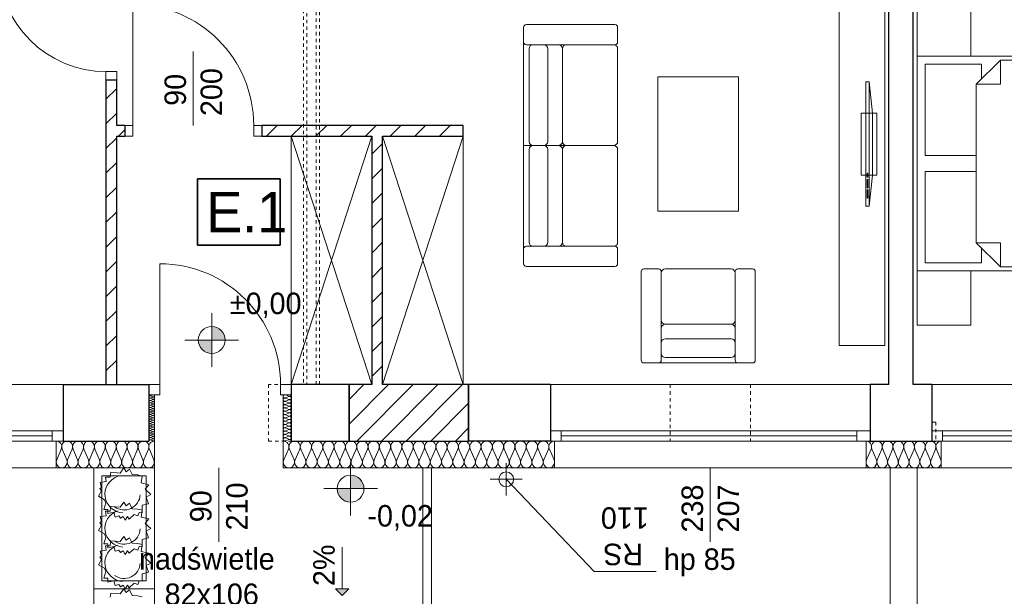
# Model space of a CAD drawing. Extents: x -220312 to -8310, y -91840 to 81907.
# Tile 33 of 128: x -179275 to -171943, y -11171 to -6879. Entities that reach past the tile are written whole.
import ezdxf

# ---------------------------------------------------------------- set-up
doc = ezdxf.new("R2010")
doc.units = 0
doc.header["$MEASUREMENT"] = 0
doc.set_wipeout_variables(frame=1)
doc.linetypes.add('Hidden Line', pattern=[50, 25, -25])
doc.layers.add('#kan_san-op', color=34, linetype='Continuous')
for name, color, linetype, lineweight, true_color in [('Arch drzwi_Nr_Pióra__4', 7, 'Continuous', 9, 0x029e21), ('Arch ocieplenie_Nr_Pióra__22', 7, 'Continuous', 9, 0x7f7f7f), ('Arch okna_Nr_Pióra__4', 7, 'Continuous', 9, 0x029e21), ('Arch wyposarzenie_Nr_Pióra__4', 7, 'Continuous', 9, 0x029e21), ('Arch wyposazenie_Nr_Pióra__9', 7, 'Continuous', 13, 0x3dad99)]:
    doc.layers.add(name, color=color, linetype=linetype, lineweight=lineweight, true_color=true_color)
for name, color, linetype, lineweight in [('Arch opisy_Nr_Pióra__21', 7, 'Continuous', 9), ('Arch rynny_Nr_Pióra__21', 7, 'Continuous', 9), ('Arch schody_Nr_Pióra__21', 7, 'Continuous', 9), ('arch spadki_Nr_Pióra__21', 7, 'Continuous', 9), ('Arch wyburzenia_Nr_Pióra__46', 5, 'Continuous', 13), ('Arch ściany nośne_Nr_Pióra__21', 7, 'Continuous', 9), ('Arch ściany nośne_Nr_Pióra__27', 7, 'Continuous', 30), ('Drzwi ArchiCAD_Nr_Pióra__27', 7, 'Continuous', 30), ('Drzwi ArchiCAD_Nr_Pióra__5', 7, 'Continuous', 13), ('INWENT RZĘDNE_Nr_Pióra__21', 7, 'Continuous', 9), ('INWENT.ŚCIANY_Nr_Pióra__1', 7, 'Continuous', 25), ('INWENT.ŚCIANY_Nr_Pióra__101', 8, 'Continuous', 13), ('PODKŁAD', 252, 'Continuous', 35)]:
    doc.layers.add(name, color=color, linetype=linetype, lineweight=lineweight)
doc.styles.add('GENERATED_STYLE_2', font='txt')
doc.styles.add('GENERATED_STYLE_4', font='txt')
doc.styles.add('GENERATED_STYLE_6', font='txt')
pattern_1 = [(45, (0, 0), (-91.92388, 91.92388), [])]

# ---------------------------------------------------------------- blocks, each defined once
blk = doc.blocks.new('parter')
at = {"layer": 'Arch schody_Nr_Pióra__21', "linetype": 'Continuous'}
blk.add_hatch(color=252, dxfattribs=at).paths.add_polyline_path([(-176873, -11165.1), (-176923, -11115.1), (-176823, -11115.1)], flags=0)
at = {"layer": 'Arch ściany nośne_Nr_Pióra__21', "linetype": 'Continuous'}
h = blk.add_hatch(dxfattribs=at)
h.set_pattern_fill('Common_Brick', color=252, style=0, pattern_type=2)
h.set_pattern_definition(pattern_1)
h.paths.add_polyline_path([(-178632.4, -7325.1), (-178632.4, -9595.1), (-178552.4, -9595.1), (-178552.4, -7325.1)], flags=0)
h = blk.add_hatch(dxfattribs=at)
h.set_pattern_fill('Common_Brick', color=252, style=0, pattern_type=2)
h.set_pattern_definition(pattern_1)
h.paths.add_polyline_path([(-178552.4, -7745.1), (-178492.4, -7745.1), (-178492.4, -7665.1), (-178552.4, -7665.1)], flags=0)
h = blk.add_hatch(dxfattribs=at)
h.set_pattern_fill('Common_Brick', color=252, style=0, pattern_type=2)
h.set_pattern_definition(pattern_1)
h.paths.add_polyline_path([(-175972.4, -7665.1), (-177472.4, -7665.1), (-177472.4, -7745.1), (-175972.4, -7745.1)], flags=0)
h = blk.add_hatch(dxfattribs=at)
h.set_pattern_fill('Common_Brick', color=252, style=0, pattern_type=2)
h.set_pattern_definition(pattern_1)
h.paths.add_polyline_path([(-176572.4, -9595.1), (-176572.4, -7745.1), (-176652.4, -7745.1), (-176652.4, -9595.1)], flags=0)
h = blk.add_hatch(dxfattribs=at)
h.set_pattern_fill('Common_Brick', color=252, style=0, pattern_type=2)
h.set_pattern_definition(pattern_1)
h.paths.add_polyline_path([(-175932.4, -9595.1), (-176822.4, -9595.1), (-176822.4, -10015.1), (-175932.4, -10015.1)], flags=0)
at = {"layer": 'INWENT RZĘDNE_Nr_Pióra__21', "linetype": 'Continuous'}
for points in [[(-177844.8, -9263), (-177744.8, -9263), (-177752.4, -9224.7), (-177774.1, -9192.3), (-177806.6, -9170.6), (-177844.8, -9163)], [(-177844.8, -9263), (-177944.8, -9263), (-177937.2, -9301.2), (-177915.5, -9333.7), (-177883.1, -9355.3), (-177844.8, -9363)], [(-176811.5, -10369.6), (-176711.5, -10369.6), (-176719.1, -10331.4), (-176740.8, -10298.9), (-176773.2, -10277.2), (-176811.5, -10269.6)], [(-176811.5, -10369.6), (-176911.5, -10369.6), (-176903.9, -10407.9), (-176882.2, -10440.3), (-176849.8, -10462), (-176811.5, -10469.6)]]:
    blk.add_hatch(color=252, dxfattribs=at).paths.add_polyline_path(points, flags=0)
at = {"color": 252}
for p, q in [((-177950.3, -8557.8), (-177950.3, -8063.7)), ((-177950.3, -8063.7), (-177334.8, -8063.7)), ((-177334.8, -8063.7), (-177334.8, -8557.8)), ((-177334.8, -8557.8), (-177950.3, -8557.8))]:
    blk.add_line(p, q, dxfattribs=at)
at = {"layer": 'Arch ocieplenie_Nr_Pióra__22', "color": 252, "linetype": 'Continuous'}
for p, q in [((-178284.3, -9670.9), (-178300.5, -9678)), ((-177294.5, -9671.2), (-177270.3, -9681.4)), ((-178300.5, -9679.5), (-178284.3, -9686.7)), ((-178284.3, -9688.1), (-178300.5, -9695.3)), ((-178300.5, -9696.7), (-178284.3, -9703.9)), ((-178284.3, -9705.4), (-178300.5, -9712.5)), ((-178300.5, -9714), (-178284.3, -9721.2)), ((-178284.3, -9722.6), (-178300.5, -9729.8)), ((-178300.5, -9731.2), (-178284.3, -9738.4)), ((-178284.3, -9739.9), (-178300.5, -9747)), ((-178300.5, -9748.5), (-178284.3, -9755.7)), ((-177270.3, -9683.5), (-177294.5, -9693.8)), ((-177294.5, -9695.8), (-177270.3, -9706.1)), ((-177270.3, -9708.1), (-177294.5, -9718.4)), ((-177294.5, -9720.5), (-177270.3, -9730.7)), ((-177270.3, -9732.8), (-177294.5, -9743)), ((-177294.5, -9745.1), (-177270.3, -9755.4)), ((-178284.3, -9757.1), (-178300.5, -9764.3)), ((-178300.5, -9765.7), (-178284.3, -9772.9)), ((-178284.3, -9774.4), (-178300.5, -9781.5)), ((-178300.5, -9783), (-178284.3, -9790.2)), ((-178284.3, -9791.6), (-178300.5, -9798.8)), ((-178300.5, -9800.2), (-178284.3, -9807.4)), ((-178284.3, -9808.9), (-178300.5, -9816)), ((-178300.5, -9817.5), (-178284.3, -9824.7)), ((-177270.3, -9757.4), (-177294.5, -9767.7)), ((-177294.5, -9769.8), (-177270.3, -9780)), ((-177270.3, -9782.1), (-177294.5, -9792.3)), ((-177294.5, -9794.4), (-177270.3, -9804.6)), ((-177270.3, -9806.7), (-177294.5, -9817)), ((-177294.5, -9819), (-177270.3, -9829.3)), ((-178284.3, -9826.1), (-178300.5, -9833.3)), ((-178300.5, -9834.7), (-178284.3, -9841.9)), ((-178284.3, -9843.4), (-178300.5, -9850.5)), ((-178300.5, -9852), (-178284.3, -9859.2)), ((-178284.3, -9860.6), (-178300.5, -9867.8)), ((-178300.5, -9869.2), (-178284.3, -9876.4)), ((-178284.3, -9877.9), (-178300.5, -9885)), ((-178300.5, -9886.5), (-178284.3, -9893.7)), ((-178284.3, -9895.1), (-178300.5, -9902.3)), ((-177270.3, -9831.4), (-177294.5, -9841.6)), ((-177294.5, -9843.7), (-177270.3, -9853.9)), ((-177270.3, -9856), (-177294.5, -9866.3)), ((-177294.5, -9868.3), (-177270.3, -9878.6)), ((-177270.3, -9880.6), (-177294.5, -9890.9)), ((-177294.5, -9893), (-177270.3, -9903.2)), ((-178300.5, -9903.7), (-178284.3, -9910.9)), ((-178284.3, -9912.4), (-178300.5, -9919.5)), ((-178300.5, -9921), (-178284.3, -9928.2)), ((-178284.3, -9929.6), (-178300.5, -9936.8)), ((-178300.5, -9938.2), (-178284.3, -9945.4)), ((-178284.3, -9946.9), (-178300.5, -9954)), ((-178300.5, -9955.5), (-178284.3, -9962.7)), ((-178284.3, -9964.1), (-178300.5, -9971.3)), ((-177270.3, -9905.3), (-177294.5, -9915.5)), ((-177294.5, -9917.6), (-177270.3, -9927.9)), ((-177270.3, -9929.9), (-177294.5, -9940.2)), ((-177294.5, -9942.3), (-177270.3, -9952.5)), ((-177270.3, -9954.6), (-177294.5, -9964.8)), ((-177294.5, -9966.9), (-177270.3, -9977.1)), ((-178300.5, -9972.7), (-178284.3, -9979.9)), ((-178284.3, -9981.4), (-178300.5, -9988.5)), ((-178300.5, -9990), (-178284.3, -9997.2)), ((-178284.3, -9998.6), (-178300.5, -10005.8)), ((-178300.5, -10007.2), (-178284.3, -10014.4)), ((-177270.3, -9979.2), (-177294.5, -9989.5)), ((-177294.5, -9991.5), (-177270.3, -10001.8)), ((-177270.3, -10003.9), (-177294.5, -10014.1)), ((-178999, -10155.6), (-178965.2, -10074.7)), ((-178958.4, -10074.7), (-178924.7, -10155.6)), ((-178917.9, -10155.6), (-178884.1, -10074.7)), ((-178877.3, -10074.7), (-178843.6, -10155.6)), ((-178836.8, -10155.6), (-178803, -10074.7)), ((-178796.2, -10074.7), (-178762.5, -10155.6)), ((-178755.6, -10155.6), (-178721.9, -10074.7)), ((-178715.1, -10074.7), (-178681.3, -10155.6)), ((-178674.5, -10155.6), (-178640.8, -10074.7)), ((-178634, -10074.7), (-178600.2, -10155.6)), ((-178593.4, -10155.6), (-178559.7, -10074.7)), ((-178552.9, -10074.7), (-178519.1, -10155.6)), ((-178512.3, -10155.6), (-178478.6, -10074.7)), ((-178471.8, -10074.7), (-178438, -10155.6)), ((-178431.2, -10155.6), (-178397.5, -10074.7)), ((-178390.6, -10074.7), (-178356.9, -10155.6)), ((-178350.1, -10155.6), (-178316.3, -10074.7)), ((-178309.5, -10074.7), (-178275.8, -10155.6)), ((-177308.8, -10155.6), (-177273.8, -10074.7)), ((-177266.8, -10074.7), (-177231.8, -10155.6)), ((-177224.7, -10155.6), (-177189.7, -10074.7)), ((-177182.6, -10074.7), (-177147.6, -10155.6)), ((-177140.5, -10155.6), (-177105.5, -10074.7)), ((-177098.4, -10074.7), (-177063.4, -10155.6)), ((-177056.3, -10155.6), (-177021.3, -10074.7)), ((-177014.3, -10074.7), (-176979.3, -10155.6)), ((-176972.2, -10155.6), (-176937.2, -10074.7)), ((-176930.1, -10074.7), (-176895.1, -10155.6)), ((-176888, -10155.6), (-176853, -10074.7)), ((-176845.9, -10074.7), (-176810.9, -10155.6)), ((-176803.8, -10155.6), (-176768.8, -10074.7)), ((-176761.8, -10074.7), (-176726.8, -10155.6)), ((-176719.7, -10155.6), (-176684.7, -10074.7)), ((-176677.6, -10074.7), (-176642.6, -10155.6)), ((-176635.5, -10155.6), (-176600.5, -10074.7)), ((-176593.4, -10074.7), (-176558.4, -10155.6)), ((-176551.3, -10155.6), (-176516.3, -10074.7)), ((-176509.3, -10074.7), (-176474.3, -10155.6)), ((-176467.2, -10155.6), (-176432.2, -10074.7)), ((-176425.1, -10074.7), (-176390.1, -10155.6)), ((-176383, -10155.6), (-176348, -10074.7)), ((-176340.9, -10074.7), (-176305.9, -10155.6)), ((-176298.8, -10155.6), (-176263.8, -10074.7)), ((-176256.8, -10074.7), (-176221.8, -10155.6)), ((-176214.7, -10155.6), (-176179.7, -10074.7)), ((-176172.6, -10074.7), (-176137.6, -10155.6)), ((-176130.5, -10155.6), (-176095.5, -10074.7)), ((-176088.4, -10074.7), (-176053.4, -10155.6)), ((-176046.3, -10155.6), (-176011.3, -10074.7)), ((-176004.3, -10074.7), (-175969.3, -10155.6)), ((-175962.2, -10155.6), (-175927.2, -10074.7)), ((-175920.1, -10074.7), (-175885.1, -10155.6)), ((-175878, -10155.6), (-175843, -10074.7)), ((-175835.9, -10074.7), (-175800.9, -10155.6)), ((-175793.8, -10155.6), (-175758.8, -10074.7)), ((-175751.8, -10074.7), (-175716.8, -10155.6)), ((-175709.7, -10155.6), (-175674.7, -10074.7)), ((-175667.6, -10074.7), (-175632.6, -10155.6)), ((-175625.5, -10155.6), (-175590.5, -10074.7)), ((-175583.4, -10074.7), (-175548.4, -10155.6)), ((-175541.3, -10155.6), (-175506.3, -10074.7)), ((-175499.3, -10074.7), (-175464.3, -10155.6)), ((-175457.2, -10155.6), (-175422.2, -10074.7)), ((-175415.1, -10074.7), (-175380.1, -10155.6)), ((-175373, -10155.6), (-175338, -10074.7)), ((-175330.9, -10074.7), (-175295.9, -10155.6)), ((-172969, -10155.6), (-172935.7, -10074.7)), ((-172929, -10074.7), (-172895.7, -10155.6)), ((-172889, -10155.6), (-172855.7, -10074.7)), ((-172849, -10074.7), (-172815.7, -10155.6)), ((-172809, -10155.6), (-172775.7, -10074.7)), ((-172769, -10074.7), (-172735.7, -10155.6)), ((-172729, -10155.6), (-172695.7, -10074.7)), ((-172689, -10074.7), (-172655.7, -10155.6)), ((-172649, -10155.6), (-172615.7, -10074.7)), ((-172609, -10074.7), (-172575.7, -10155.6)), ((-172569, -10155.6), (-172535.7, -10074.7)), ((-172529, -10074.7), (-172495.7, -10155.6)), ((-172489, -10155.6), (-172455.7, -10074.7)), ((-172449, -10074.7), (-172415.7, -10155.6))]:
    blk.add_line(p, q, dxfattribs=at)
for centre, major_axis, ratio, start_param, end_param in [((-178303.9, -9670.1), (0, -8.62), 0.98635, 4.712389, 6.695979), ((-178280.9, -9678.8), (0, -8.62), 0.98635, 5.870392, 9.837571), ((-177299.6, -9682.5), (12.8, 0), 0.965572, 1.158003, 5.125183), ((-177265.1, -9670.1), (12.8, 0), 0.965572, 4.299596, 6.283185), ((-178303.9, -9687.4), (0, -8.62), 0.98635, 2.7288, 6.695979), ((-178303.9, -9704.6), (0, -8.62), 0.98635, 2.7288, 6.695979), ((-178303.9, -9721.9), (0, -8.62), 0.98635, 2.7288, 6.695979), ((-178303.9, -9739.1), (0, -8.62), 0.98635, 2.7288, 6.695979), ((-178303.9, -9756.4), (0, -8.62), 0.98635, 2.7288, 6.695979), ((-178280.9, -9696), (0, -8.62), 0.98635, 5.870392, 9.837571), ((-178280.9, -9713.3), (0, -8.62), 0.98635, 5.870392, 9.837571), ((-178280.9, -9730.5), (0, -8.62), 0.98635, 5.870392, 9.837571), ((-178280.9, -9747.8), (0, -8.62), 0.98635, 5.870392, 9.837571), ((-177299.6, -9707.1), (12.8, 0), 0.965572, 1.158003, 5.125183), ((-177299.6, -9731.8), (12.8, 0), 0.965572, 1.158003, 5.125183), ((-177299.6, -9756.4), (12.8, 0), 0.965572, 1.158003, 5.125183), ((-177265.1, -9694.8), (12.8, 0), 0.965572, 4.299595, 8.266774), ((-177265.1, -9719.4), (12.8, 0), 0.965572, 4.299595, 8.266774), ((-177265.1, -9744.1), (12.8, 0), 0.965572, 4.299595, 8.266774), ((-178303.9, -9773.6), (0, -8.62), 0.98635, 2.7288, 6.695979), ((-178303.9, -9790.9), (0, -8.62), 0.98635, 2.7288, 6.695979), ((-178303.9, -9808.1), (0, -8.62), 0.98635, 2.7288, 6.695979), ((-178303.9, -9825.4), (0, -8.62), 0.98635, 2.7288, 6.695979), ((-178280.9, -9765), (0, -8.62), 0.98635, 5.870392, 9.837571), ((-178280.9, -9782.3), (0, -8.62), 0.98635, 5.870392, 9.837571), ((-178280.9, -9799.5), (0, -8.62), 0.98635, 5.870392, 9.837571), ((-178280.9, -9816.8), (0, -8.62), 0.98635, 5.870392, 9.837571), ((-177299.6, -9781), (12.8, 0), 0.965572, 1.158003, 5.125183), ((-177299.6, -9805.7), (12.8, 0), 0.965572, 1.158003, 5.125183), ((-177299.6, -9830.3), (12.8, 0), 0.965572, 1.158003, 5.125183), ((-177265.1, -9768.7), (12.8, 0), 0.965572, 4.299595, 8.266774), ((-177265.1, -9793.4), (12.8, 0), 0.965572, 4.299595, 8.266774), ((-177265.1, -9818), (12.8, 0), 0.965572, 4.299595, 8.266774), ((-178303.9, -9842.6), (0, -8.62), 0.98635, 2.7288, 6.695979), ((-178303.9, -9859.9), (0, -8.62), 0.98635, 2.7288, 6.695979), ((-178303.9, -9877.1), (0, -8.62), 0.98635, 2.7288, 6.695979), ((-178303.9, -9894.4), (0, -8.62), 0.98635, 2.7288, 6.695979), ((-178280.9, -9834), (0, -8.62), 0.98635, 5.870392, 9.837571), ((-178280.9, -9851.3), (0, -8.62), 0.98635, 5.870392, 9.837571), ((-178280.9, -9868.5), (0, -8.62), 0.98635, 5.870392, 9.837571), ((-178280.9, -9885.8), (0, -8.62), 0.98635, 5.870392, 9.837571), ((-178280.9, -9903), (0, -8.62), 0.98635, 5.870392, 9.837571), ((-177299.6, -9855), (12.8, 0), 0.965572, 1.158003, 5.125183), ((-177299.6, -9879.6), (12.8, 0), 0.965572, 1.158003, 5.125183), ((-177299.6, -9904.3), (12.8, 0), 0.965572, 1.158003, 5.125183), ((-177265.1, -9842.6), (12.8, 0), 0.965572, 4.299595, 8.266774), ((-177265.1, -9867.3), (12.8, 0), 0.965572, 4.299595, 8.266774), ((-177265.1, -9891.9), (12.8, 0), 0.965572, 4.299595, 8.266774), ((-178303.9, -9911.6), (0, -8.62), 0.98635, 2.7288, 6.695979), ((-178303.9, -9928.9), (0, -8.62), 0.98635, 2.7288, 6.695979), ((-178303.9, -9946.1), (0, -8.62), 0.98635, 2.7288, 6.695979), ((-178303.9, -9963.4), (0, -8.62), 0.98635, 2.7288, 6.695979), ((-178280.9, -9920.3), (0, -8.62), 0.98635, 5.870392, 9.837571), ((-178280.9, -9937.5), (0, -8.62), 0.98635, 5.870392, 9.837571), ((-178280.9, -9954.8), (0, -8.62), 0.98635, 5.870392, 9.837571), ((-178280.9, -9972), (0, -8.62), 0.98635, 5.870392, 9.837571), ((-177299.6, -9928.9), (12.8, 0), 0.965572, 1.158003, 5.125183), ((-177299.6, -9953.5), (12.8, 0), 0.965572, 1.158003, 5.125183), ((-177299.6, -9978.2), (12.8, 0), 0.965572, 1.158003, 5.125183), ((-177265.1, -9916.6), (12.8, 0), 0.965572, 4.299595, 8.266774), ((-177265.1, -9941.2), (12.8, 0), 0.965572, 4.299595, 8.266774), ((-177265.1, -9965.9), (12.8, 0), 0.965572, 4.299595, 8.266774), ((-179002.4, -10057.7), (0, 42.5), 0.953449, 4.299596, 6.283185), ((-178921.3, -10057.7), (0, 42.5), 0.953449, 4.299595, 8.266774), ((-178840.2, -10057.7), (0, 42.5), 0.953449, 4.299595, 8.266774), ((-178759, -10057.7), (0, 42.5), 0.953449, 4.299595, 8.266774), ((-178677.9, -10057.7), (0, 42.5), 0.953449, 4.299595, 8.266774), ((-178596.8, -10057.7), (0, 42.5), 0.953449, 4.299595, 8.266774), ((-178515.7, -10057.7), (0, 42.5), 0.953449, 4.299595, 8.266774), ((-178434.6, -10057.7), (0, 42.5), 0.953449, 4.299595, 8.266774), ((-178353.5, -10057.7), (0, 42.5), 0.953449, 4.299595, 8.266774), ((-178272.4, -10057.7), (0, 42.5), 0.953449, 0, 1.983589), ((-178303.9, -9980.6), (0, -8.62), 0.98635, 2.7288, 6.695979), ((-178303.9, -9997.9), (0, -8.62), 0.98635, 2.7288, 6.695979), ((-178303.9, -10015.1), (0, -8.62), 0.98635, 2.7288, 4.712389), ((-178280.9, -9989.3), (0, -8.62), 0.98635, 5.870392, 9.837571), ((-178280.9, -10006.5), (0, -8.62), 0.98635, 5.870392, 9.837571), ((-177299.6, -10002.8), (12.8, 0), 0.965572, 1.158003, 5.125183), ((-177312.4, -10057.7), (0, 42.5), 0.989367, 4.299596, 6.283185), ((-177228.2, -10057.7), (0, 42.5), 0.989367, 4.299595, 8.266774), ((-177265.1, -9990.5), (12.8, 0), 0.965572, 4.299595, 8.266774), ((-177265.1, -10015.1), (12.8, 0), 0.965572, 0, 1.983589), ((-177144, -10057.7), (0, 42.5), 0.989367, 4.299595, 8.266774), ((-177059.9, -10057.7), (0, 42.5), 0.989367, 4.299595, 8.266774), ((-176975.7, -10057.7), (0, 42.5), 0.989367, 4.299595, 8.266774), ((-176891.5, -10057.7), (0, 42.5), 0.989367, 4.299595, 8.266774), ((-176807.4, -10057.7), (0, 42.5), 0.989367, 4.299595, 8.266774), ((-176723.2, -10057.7), (0, 42.5), 0.989367, 4.299595, 8.266774), ((-176639, -10057.7), (0, 42.5), 0.989367, 4.299595, 8.266774), ((-176554.9, -10057.7), (0, 42.5), 0.989367, 4.299595, 8.266774), ((-176470.7, -10057.7), (0, 42.5), 0.989367, 4.299595, 8.266774), ((-176386.5, -10057.7), (0, 42.5), 0.989367, 4.299595, 8.266774), ((-176302.4, -10057.7), (0, 42.5), 0.989367, 4.299595, 8.266774), ((-176218.2, -10057.7), (0, 42.5), 0.989367, 4.299595, 8.266774), ((-176134, -10057.7), (0, 42.5), 0.989367, 4.299595, 8.266774), ((-176049.9, -10057.7), (0, 42.5), 0.989367, 4.299595, 8.266774), ((-175965.7, -10057.7), (0, 42.5), 0.989367, 4.299595, 8.266774), ((-175881.5, -10057.7), (0, 42.5), 0.989367, 4.299595, 8.266774), ((-175797.4, -10057.7), (0, 42.5), 0.989367, 4.299595, 8.266774), ((-175713.2, -10057.7), (0, 42.5), 0.989367, 4.299595, 8.266774), ((-175629, -10057.7), (0, 42.5), 0.989367, 4.299595, 8.266774), ((-175544.9, -10057.7), (0, 42.5), 0.989367, 4.299595, 8.266774), ((-175460.7, -10057.7), (0, 42.5), 0.989367, 4.299595, 8.266774), ((-175376.5, -10057.7), (0, 42.5), 0.989367, 4.299595, 8.266774), ((-175292.4, -10057.7), (0, 42.5), 0.989367, 0, 1.983589), ((-172972.4, -10057.7), (0, 42.5), 0.940388, 4.299596, 6.283185), ((-172892.4, -10057.7), (0, 42.5), 0.940388, 4.299595, 8.266774), ((-172812.4, -10057.7), (0, 42.5), 0.940388, 4.299595, 8.266774), ((-172732.4, -10057.7), (0, 42.5), 0.940388, 4.299595, 8.266774), ((-172652.4, -10057.7), (0, 42.5), 0.940388, 4.299595, 8.266774), ((-172572.4, -10057.7), (0, 42.5), 0.940388, 4.299595, 8.266774), ((-172492.4, -10057.7), (0, 42.5), 0.940388, 4.299595, 8.266774), ((-172412.4, -10057.7), (0, 42.5), 0.940388, 0, 1.983589), ((-178961.8, -10172.6), (0, 42.5), 0.953449, 1.158003, 5.125183), ((-178880.7, -10172.6), (0, 42.5), 0.953449, 1.158003, 5.125183), ((-178799.6, -10172.6), (0, 42.5), 0.953449, 1.158003, 5.125183), ((-178718.5, -10172.6), (0, 42.5), 0.953449, 1.158003, 5.125183), ((-178637.4, -10172.6), (0, 42.5), 0.953449, 1.158003, 5.125183), ((-178556.3, -10172.6), (0, 42.5), 0.953449, 1.158003, 5.125183), ((-178475.2, -10172.6), (0, 42.5), 0.953449, 1.158003, 5.125183), ((-178394, -10172.6), (0, 42.5), 0.953449, 1.158003, 5.125183), ((-178312.9, -10172.6), (0, 42.5), 0.953449, 1.158003, 5.125183), ((-177270.3, -10172.6), (0, 42.5), 0.989367, 1.158003, 5.125183), ((-177186.1, -10172.6), (0, 42.5), 0.989367, 1.158003, 5.125183), ((-177102, -10172.6), (0, 42.5), 0.989367, 1.158003, 5.125183), ((-177017.8, -10172.6), (0, 42.5), 0.989367, 1.158003, 5.125183), ((-176933.6, -10172.6), (0, 42.5), 0.989367, 1.158003, 5.125183), ((-176849.5, -10172.6), (0, 42.5), 0.989367, 1.158003, 5.125183), ((-176765.3, -10172.6), (0, 42.5), 0.989367, 1.158003, 5.125183), ((-176681.1, -10172.6), (0, 42.5), 0.989367, 1.158003, 5.125183), ((-176597, -10172.6), (0, 42.5), 0.989367, 1.158003, 5.125183), ((-176512.8, -10172.6), (0, 42.5), 0.989367, 1.158003, 5.125183), ((-176428.6, -10172.6), (0, 42.5), 0.989367, 1.158003, 5.125183), ((-176344.5, -10172.6), (0, 42.5), 0.989367, 1.158003, 5.125183), ((-176260.3, -10172.6), (0, 42.5), 0.989367, 1.158003, 5.125183), ((-176176.1, -10172.6), (0, 42.5), 0.989367, 1.158003, 5.125183), ((-176092, -10172.6), (0, 42.5), 0.989367, 1.158003, 5.125183), ((-176007.8, -10172.6), (0, 42.5), 0.989367, 1.158003, 5.125183), ((-175923.6, -10172.6), (0, 42.5), 0.989367, 1.158003, 5.125183), ((-175839.5, -10172.6), (0, 42.5), 0.989367, 1.158003, 5.125183), ((-175755.3, -10172.6), (0, 42.5), 0.989367, 1.158003, 5.125183), ((-175671.1, -10172.6), (0, 42.5), 0.989367, 1.158003, 5.125183), ((-175587, -10172.6), (0, 42.5), 0.989367, 1.158003, 5.125183), ((-175502.8, -10172.6), (0, 42.5), 0.989367, 1.158003, 5.125183), ((-175418.6, -10172.6), (0, 42.5), 0.989367, 1.158003, 5.125183), ((-175334.5, -10172.6), (0, 42.5), 0.989367, 1.158003, 5.125183), ((-172932.4, -10172.6), (0, 42.5), 0.940388, 1.158003, 5.125183), ((-172852.4, -10172.6), (0, 42.5), 0.940388, 1.158003, 5.125183), ((-172772.4, -10172.6), (0, 42.5), 0.940388, 1.158003, 5.125183), ((-172692.4, -10172.6), (0, 42.5), 0.940388, 1.158003, 5.125183), ((-172612.4, -10172.6), (0, 42.5), 0.940388, 1.158003, 5.125183), ((-172532.4, -10172.6), (0, 42.5), 0.940388, 1.158003, 5.125183), ((-172452.4, -10172.6), (0, 42.5), 0.940388, 1.158003, 5.125183)]:
    blk.add_ellipse(centre, major_axis=major_axis, ratio=ratio, start_param=start_param, end_param=end_param, dxfattribs=at)
at = {"layer": 'Arch okna_Nr_Pióra__4', "color": 252, "linetype": 'Continuous'}
for p, q in [((-177982.4, -7665.1), (-177982.4, -7115.1)), ((-178232.4, -9595.1), (-178232.4, -8695.1)), ((-181342.4, -9595.1), (-178952.4, -9595.1)), ((-178312.4, -9595.1), (-178232.4, -9595.1)), ((-178232.4, -9595.1), (-178232.4, -9670.1)), ((-177332.4, -9595.1), (-177252.4, -9595.1)), ((-177332.4, -9595.1), (-177332.4, -9670.1)), ((-175342.4, -9595.1), (-172922.4, -9595.1)), ((-172482.4, -9595.1), (-170022.4, -9595.1)), ((-178312.4, -9670.1), (-178232.4, -9670.1)), ((-177332.4, -9670.1), (-177252.4, -9670.1)), ((-181342.4, -9940.1), (-178952.4, -9940.1)), ((-179032.4, -9940.1), (-179032.4, -10015.1)), ((-175322.4, -9940.1), (-172942.4, -9940.1)), ((-175242.4, -9940.1), (-175242.4, -10015.1)), ((-173042.4, -9940.1), (-173042.4, -10015.1)), ((-172482.4, -9940.1), (-170022.4, -9940.1)), ((-172402.4, -9940.1), (-172402.4, -10015.1)), ((-181342.4, -10015.1), (-178952.4, -10015.1)), ((-181262.4, -9977.6), (-179032.4, -9977.6)), ((-175322.4, -10015.1), (-172942.4, -10015.1)), ((-175242.4, -9977.6), (-173042.4, -9977.6)), ((-172482.4, -10015.1), (-170022.4, -10015.1)), ((-172402.4, -9977.6), (-170102.4, -9977.6)), ((-181292.4, -10215.1), (-179002.4, -10215.1)), ((-177792.4, -10215.1), (-177792.4, -10765.1)), ((-175292.4, -10215.1), (-172972.4, -10215.1)), ((-174132.4, -10215.1), (-174132.4, -10765.1)), ((-172412.4, -10215.1), (-170052.4, -10215.1))]:
    blk.add_line(p, q, dxfattribs=at)
blk.add_arc((-178232.4, -9595.1), 900, 0, 90, dxfattribs=at)
at = {"layer": 'Arch opisy_Nr_Pióra__21', "color": 252, "linetype": 'Continuous'}
for p, q in [((-177950.3, -8557.8), (-177950.3, -8063.7)), ((-177950.3, -8063.7), (-177334.8, -8063.7)), ((-177334.8, -8063.7), (-177334.8, -8557.8)), ((-177334.8, -8557.8), (-177950.3, -8557.8))]:
    blk.add_line(p, q, dxfattribs=at)
at = {"layer": 'Arch rynny_Nr_Pióra__21', "color": 252, "linetype": 'Continuous'}
for p, q in [((-175652.4, -10180.1), (-175652.4, -10420.1)), ((-175532.4, -10300.1), (-175772.4, -10300.1)), ((-174997.2, -10986.5), (-175652.4, -10300.1)), ((-174534.5, -10986.5), (-174997.2, -10986.5))]:
    blk.add_line(p, q, dxfattribs=at)
blk.add_circle((-175652.4, -10300.1), 55, dxfattribs=at)
at = {"layer": 'Arch schody_Nr_Pióra__21', "color": 252, "linetype": 'Continuous'}
for p, q in [((-178272.4, -10215.2), (-178722.4, -10215.2)), ((-178722.4, -10215.2), (-178722.4, -11115.2)), ((-178272.4, -11115.2), (-178272.4, -10215.2)), ((-176272.4, -10215.2), (-176272.4, -12915.2)), ((-176207.4, -10215.2), (-176207.4, -12915.2)), ((-172792.4, -10215.1), (-172792.4, -17665.1)), ((-172592.4, -10215.1), (-172592.4, -17665.1)), ((-178662.4, -10275.2), (-178662.4, -11055.2)), ((-178332.4, -10275.2), (-178662.4, -10275.2)), ((-178332.4, -11055.2), (-178332.4, -10275.2)), ((-176873, -10805.1), (-176873, -11115.1)), ((-178662.4, -11055.2), (-178332.4, -11055.2)), ((-178272.4, -11115.2), (-178722.4, -11115.2)), ((-178272.4, -11115.2), (-178722.4, -11115.2)), ((-178722.4, -11115.2), (-178722.4, -12015.2)), ((-178272.4, -12015.2), (-178272.4, -11115.2)), ((-176923, -11115.1), (-176823, -11115.1)), ((-176873, -11165.1), (-176923, -11115.1)), ((-176873, -11165.1), (-176823, -11115.1))]:
    blk.add_line(p, q, dxfattribs=at)
at = {"layer": 'Arch wyburzenia_Nr_Pióra__46', "color": 252, "linetype": 'Continuous'}
for p, q in [((-178272.4, -10215.1), (-178272.4, -9670.1)), ((-177312.4, -9670.1), (-177312.4, -10215.1)), ((-179002.4, -10015.1), (-179002.4, -10215.1)), ((-175292.4, -10215.1), (-175292.4, -10015.1)), ((-172972.4, -10015.1), (-172972.4, -10215.1)), ((-172412.4, -10215.1), (-172412.4, -10015.1)), ((-179002.4, -10215.1), (-178272.4, -10215.1)), ((-177312.4, -10215.1), (-175292.4, -10215.1)), ((-172972.4, -10215.1), (-172412.4, -10215.1))]:
    blk.add_line(p, q, dxfattribs=at)
at = {"layer": 'Arch wyposarzenie_Nr_Pióra__4', "color": 252, "linetype": 'Continuous'}
for p, q in [((-178600.5, -10276.7), (-178596.5, -10247.6)), ((-178596.5, -10247.6), (-178526.3, -10253.3)), ((-178526.3, -10253.3), (-178498.5, -10215.2)), ((-178498.5, -10215.2), (-178481.8, -10243.5)), ((-178481.8, -10243.5), (-178458.2, -10224)), ((-178458.2, -10224), (-178436.7, -10265.4)), ((-178676.8, -10323.2), (-178632.2, -10317.2)), ((-178664.9, -10360.6), (-178676.8, -10323.2)), ((-178637.2, -10284), (-178600.9, -10283.6)), ((-178632.2, -10317.2), (-178637.2, -10284)), ((-178600.9, -10283.6), (-178600.5, -10276.7)), ((-178436.7, -10265.4), (-178395.4, -10266.7)), ((-178395.4, -10266.7), (-178363.2, -10275.5)), ((-178363.2, -10275.5), (-178370.4, -10326.6)), ((-178370.4, -10326.6), (-178313.2, -10340)), ((-178688.3, -10426.2), (-178664.6, -10387)), ((-178677.3, -10368.2), (-178664.9, -10360.6)), ((-178664.6, -10387), (-178677.3, -10368.2)), ((-178313.2, -10340), (-178340.8, -10374.6)), ((-178340.8, -10374.6), (-178299, -10412.8)), ((-178643.6, -10451.6), (-178688.3, -10426.2)), ((-178647.3, -10524.7), (-178634.2, -10475.9)), ((-178634.2, -10475.9), (-178643.6, -10451.6)), ((-178526.3, -10507.8), (-178498.5, -10469.6)), ((-178498.5, -10469.6), (-178481.8, -10497.9)), ((-178481.8, -10497.9), (-178458.2, -10478.5)), ((-178458.2, -10478.5), (-178436.7, -10519.9)), ((-178316.3, -10481.9), (-178363.9, -10492.5)), ((-178299, -10412.8), (-178332.4, -10432)), ((-178332.4, -10432), (-178316.3, -10481.9)), ((-178618.6, -10525.4), (-178647.3, -10524.7)), ((-178637.2, -10538.4), (-178600.9, -10538.1)), ((-178632.2, -10571.6), (-178637.2, -10538.4)), ((-178619.2, -10555.2), (-178618.6, -10525.4)), ((-178574.9, -10545.4), (-178619.2, -10555.2)), ((-178600.9, -10538.1), (-178600.5, -10531.2)), ((-178600.5, -10531.2), (-178596.5, -10502.1)), ((-178596.5, -10502.1), (-178526.3, -10507.8)), ((-178563.1, -10580.7), (-178574.9, -10545.4)), ((-178436.7, -10519.9), (-178395.4, -10521.2)), ((-178385.8, -10545.9), (-178395.7, -10572.6)), ((-178395.4, -10521.2), (-178363.2, -10530)), ((-178362.6, -10549), (-178385.8, -10545.9)), ((-178363.2, -10530), (-178370.4, -10581)), ((-178363.9, -10492.5), (-178362.6, -10549)), ((-178677.3, -10622.7), (-178664.9, -10615.1)), ((-178664.6, -10641.5), (-178677.3, -10622.7)), ((-178676.8, -10577.6), (-178632.2, -10571.6)), ((-178664.9, -10615.1), (-178676.8, -10577.6)), ((-178536.5, -10572.7), (-178563.1, -10580.7)), ((-178525.4, -10590.2), (-178536.5, -10572.7)), ((-178505.2, -10577.9), (-178525.4, -10590.2)), ((-178489.7, -10604.6), (-178505.2, -10577.9)), ((-178471.6, -10577.7), (-178489.7, -10604.6)), ((-178458.6, -10596.5), (-178471.6, -10577.7)), ((-178422.4, -10563.2), (-178458.6, -10596.5)), ((-178395.7, -10572.6), (-178422.4, -10563.2)), ((-178370.4, -10581), (-178313.2, -10594.4)), ((-178313.2, -10594.4), (-178340.8, -10629.1)), ((-178340.8, -10629.1), (-178299, -10667.3)), ((-178688.3, -10680.6), (-178664.6, -10641.5)), ((-178643.6, -10706), (-178688.3, -10680.6)), ((-178299, -10667.3), (-178332.4, -10686.4)), ((-178332.4, -10686.4), (-178316.3, -10736.3)), ((-178647.3, -10779.2), (-178634.2, -10730.4)), ((-178634.2, -10730.4), (-178643.6, -10706)), ((-178600.5, -10787.3), (-178596.5, -10758.1)), ((-178596.5, -10758.1), (-178526.3, -10763.9)), ((-178526.3, -10763.9), (-178498.5, -10725.7)), ((-178498.5, -10725.7), (-178481.8, -10754)), ((-178481.8, -10754), (-178458.2, -10734.5)), ((-178458.2, -10734.5), (-178436.7, -10776)), ((-178436.7, -10776), (-178395.4, -10777.3)), ((-178395.4, -10777.3), (-178363.2, -10786)), ((-178316.3, -10736.3), (-178363.9, -10746.9)), ((-178363.9, -10746.9), (-178362.6, -10803.4)), ((-178676.8, -10833.7), (-178632.2, -10827.7)), ((-178664.9, -10871.2), (-178676.8, -10833.7)), ((-178618.6, -10779.9), (-178647.3, -10779.2)), ((-178637.2, -10794.5), (-178600.9, -10794.2)), ((-178632.2, -10827.7), (-178637.2, -10794.5)), ((-178619.2, -10809.6), (-178618.6, -10779.9)), ((-178574.9, -10799.9), (-178619.2, -10809.6)), ((-178600.9, -10794.2), (-178600.5, -10787.3)), ((-178563.1, -10835.2), (-178574.9, -10799.9)), ((-178536.5, -10827.2), (-178563.1, -10835.2)), ((-178525.4, -10844.7), (-178536.5, -10827.2)), ((-178505.2, -10832.3), (-178525.4, -10844.7)), ((-178489.7, -10859.1), (-178505.2, -10832.3)), ((-178471.6, -10832.2), (-178489.7, -10859.1)), ((-178458.6, -10851), (-178471.6, -10832.2)), ((-178422.4, -10817.6), (-178458.6, -10851)), ((-178395.7, -10827.1), (-178422.4, -10817.6)), ((-178385.8, -10800.3), (-178395.7, -10827.1)), ((-178362.6, -10803.4), (-178385.8, -10800.3)), ((-178363.2, -10786), (-178370.4, -10837.1)), ((-178370.4, -10837.1), (-178313.2, -10850.5)), ((-178313.2, -10850.5), (-178340.8, -10885.2)), ((-178688.3, -10936.7), (-178664.6, -10897.6)), ((-178677.3, -10878.8), (-178664.9, -10871.2)), ((-178664.6, -10897.6), (-178677.3, -10878.8)), ((-178340.8, -10885.2), (-178299, -10923.3)), ((-178299, -10923.3), (-178332.4, -10942.5)), ((-178643.6, -10962.1), (-178688.3, -10936.7)), ((-178647.3, -11035.3), (-178634.2, -10986.4)), ((-178634.2, -10986.4), (-178643.6, -10962.1)), ((-178316.3, -10992.4), (-178363.9, -11003)), ((-178332.4, -10942.5), (-178316.3, -10992.4)), ((-178618.6, -11036), (-178647.3, -11035.3)), ((-178619.2, -11065.7), (-178618.6, -11036)), ((-178574.9, -11056), (-178619.2, -11065.7)), ((-178563.1, -11091.2), (-178574.9, -11056)), ((-178385.8, -11056.4), (-178395.7, -11083.2)), ((-178362.6, -11059.5), (-178385.8, -11056.4)), ((-178363.9, -11003), (-178362.6, -11059.5)), ((-178536.5, -11083.3), (-178563.1, -11091.2)), ((-178525.4, -11100.8), (-178536.5, -11083.3)), ((-178526.3, -11153.3), (-178498.5, -11115.2)), ((-178505.2, -11088.4), (-178525.4, -11100.8)), ((-178489.7, -11115.2), (-178505.2, -11088.4)), ((-178498.5, -11115.2), (-178481.8, -11143.5)), ((-178471.6, -11088.3), (-178489.7, -11115.2)), ((-178481.8, -11143.5), (-178458.2, -11124)), ((-178458.6, -11107.1), (-178471.6, -11088.3)), ((-178422.4, -11073.7), (-178458.6, -11107.1)), ((-178458.2, -11124), (-178436.7, -11165.4)), ((-178395.7, -11083.2), (-178422.4, -11073.7)), ((-178600.5, -11176.7), (-178596.5, -11147.6)), ((-178596.5, -11147.6), (-178526.3, -11153.3)), ((-178436.7, -11165.4), (-178395.4, -11166.7)), ((-178395.4, -11166.7), (-178363.2, -11175.5))]:
    blk.add_line(p, q, dxfattribs=at)
for centre, major_axis, start_param, end_param in [((-178497.4, -10410.7), (142.6, 0), 1.927535, 4.652962), ((-178497.4, -10410.7), (119.4, 0), 4.078423, 6.243896), ((-178497.4, -10665.2), (142.6, 0), 1.927535, 4.652962), ((-178497.4, -10665.2), (119.4, 0), 4.078423, 6.243896), ((-178497.4, -10921.2), (142.6, 0), 1.927535, 4.652962), ((-178497.4, -10921.2), (119.4, 0), 4.078423, 6.243896)]:
    blk.add_ellipse(centre, major_axis=major_axis, ratio=0.982005, start_param=start_param, end_param=end_param, dxfattribs=at)
at = {"layer": 'Arch wyposazenie_Nr_Pióra__9', "color": 252, "linetype": 'Continuous'}
for p, q in [((-173172.4, -9305.1), (-173172.4, -6305.1)), ((-172832.4, -6305.1), (-172832.4, -9305.1)), ((-172592.4, -6745.1), (-172592.4, -7148.9)), ((-172192.4, -7148.9), (-172192.4, -6745.1)), ((-175522.4, -6935.1), (-175522.4, -7045.1)), ((-174842.4, -6915.1), (-175502.4, -6915.1)), ((-174822.4, -7045.1), (-174822.4, -6935.1)), ((-175522.4, -7045.1), (-175522.4, -7815.1)), ((-175502.4, -7065.1), (-174842.4, -7065.1)), ((-175482.4, -7785.1), (-175482.4, -7095.1)), ((-175452.4, -7065.1), (-175263.7, -7065.1)), ((-175342.4, -7095.1), (-175342.4, -7785.1)), ((-175233.7, -7095.1), (-175233.7, -7785.1)), ((-175233.7, -7095.1), (-175233.7, -7785.1)), ((-174852.4, -7065.1), (-175203.7, -7065.1)), ((-174822.4, -7785.1), (-174822.4, -7095.1)), ((-172592.4, -7148.9), (-172192.4, -7148.9)), ((-172592.4, -7148.9), (-170592.4, -7148.9)), ((-172592.4, -7148.9), (-172592.4, -8748.9)), ((-172152.4, -7358.9), (-171972.4, -7178.9)), ((-171972.4, -7178.9), (-171972.4, -7358.9)), ((-171972.4, -7178.9), (-170622.4, -7178.9)), ((-172532.4, -7208.9), (-172112.4, -7208.9)), ((-172532.4, -7888.9), (-172532.4, -7208.9)), ((-172112.4, -7208.9), (-172112.4, -7318.9)), ((-174522.4, -7305.1), (-174522.4, -8305.1)), ((-173922.4, -7305.1), (-174522.4, -7305.1)), ((-173922.4, -8305.1), (-173922.4, -7305.1)), ((-172112.4, -7318.9), (-172152.4, -7358.9)), ((-172950.2, -7342.4), (-172975.2, -7342.4)), ((-172975.2, -7342.4), (-172975.2, -8267.9)), ((-172925.2, -7573.8), (-172950.2, -7342.4)), ((-172950.2, -7342.4), (-172950.2, -8267.9)), ((-172152.4, -7358.9), (-172152.4, -7888.9)), ((-172152.4, -7948.9), (-172152.4, -7358.9)), ((-172152.4, -7358.9), (-171972.4, -7358.9)), ((-172892.4, -7573.8), (-173008.1, -7573.8)), ((-173008.1, -7573.8), (-173008.1, -8036.5)), ((-172925.2, -8036.5), (-172925.2, -7573.8)), ((-172892.4, -8036.5), (-172892.4, -7573.8)), ((-177252.4, -7745.1), (-176652.4, -9595.1)), ((-177252.4, -9595.1), (-176652.4, -7745.1)), ((-177252.4, -9595.1), (-177252.4, -7745.1)), ((-175972.4, -9595.1), (-176572.4, -7745.1)), ((-175972.4, -7745.1), (-176572.4, -9595.1)), ((-175972.4, -9595.1), (-175972.4, -7745.1)), ((-175522.4, -7815.1), (-175452.4, -7815.1)), ((-175522.4, -8585.1), (-175522.4, -7815.1)), ((-175522.4, -7815.1), (-175452.4, -7815.1)), ((-175263.7, -7815.1), (-175452.4, -7815.1)), ((-175263.7, -7815.1), (-175452.4, -7815.1)), ((-175263.7, -7815.1), (-175203.7, -7815.1)), ((-175263.7, -7815.1), (-175203.7, -7815.1)), ((-175203.7, -7815.1), (-174852.4, -7815.1)), ((-175203.7, -7815.1), (-174852.4, -7815.1)), ((-175482.4, -7845.1), (-175482.4, -8535.1)), ((-175342.4, -8535.1), (-175342.4, -7845.1)), ((-175233.7, -8535.1), (-175233.7, -7845.1)), ((-175233.7, -8535.1), (-175233.7, -7845.1)), ((-174822.4, -7845.1), (-174822.4, -8535.1)), ((-172152.4, -7888.9), (-172532.4, -7888.9)), ((-172152.4, -8538.9), (-172152.4, -7948.9)), ((-173008.1, -8036.5), (-172892.4, -8036.5)), ((-172965.2, -8052), (-172965.2, -8021.1)), ((-172965.2, -8021.1), (-172959, -8021.1)), ((-172959, -8052), (-172965.2, -8052)), ((-172959, -8021.1), (-172959, -8052)), ((-172950.2, -8267.9), (-172925.2, -8036.5)), ((-172532.4, -8008.9), (-172152.4, -8008.9)), ((-172532.4, -8688.9), (-172532.4, -8008.9)), ((-172152.4, -8008.9), (-172152.4, -8538.9)), ((-172965.2, -8067.4), (-172959, -8067.4)), ((-172965.2, -8129.1), (-172965.2, -8067.4)), ((-172959, -8129.1), (-172965.2, -8129.1)), ((-172959, -8067.4), (-172959, -8129.1)), ((-172965.2, -8206.2), (-172965.2, -8144.5)), ((-172965.2, -8144.5), (-172959, -8144.5)), ((-172959, -8206.2), (-172965.2, -8206.2)), ((-172959, -8144.5), (-172959, -8206.2)), ((-172975.2, -8267.9), (-172950.2, -8267.9)), ((-174522.4, -8305.1), (-173922.4, -8305.1)), ((-175502.4, -8565.1), (-174842.4, -8565.1)), ((-175452.4, -8565.1), (-175263.7, -8565.1)), ((-174852.4, -8565.1), (-175203.7, -8565.1)), ((-172152.4, -8538.9), (-172112.4, -8578.9)), ((-171972.4, -8718.9), (-172152.4, -8538.9)), ((-172152.4, -8538.9), (-171972.4, -8538.9)), ((-171972.4, -8718.9), (-171972.4, -8538.9)), ((-175522.4, -8695.1), (-175522.4, -8585.1)), ((-174822.4, -8585.1), (-174822.4, -8695.1)), ((-172112.4, -8578.9), (-172112.4, -8688.9)), ((-174842.4, -8715.1), (-175502.4, -8715.1)), ((-172112.4, -8688.9), (-172532.4, -8688.9)), ((-170622.4, -8718.9), (-171972.4, -8718.9)), ((-174647.4, -8754), (-174647.4, -9414)), ((-174517.4, -8734), (-174627.4, -8734)), ((-174497.4, -9414), (-174497.4, -8754)), ((-174497.4, -8764), (-174497.4, -9115.3)), ((-173977.4, -8734), (-174467.4, -8734)), ((-173947.4, -8764), (-173947.4, -9115.3)), ((-173947.4, -9115.3), (-173947.4, -8764)), ((-173927.4, -8734), (-173817.4, -8734)), ((-173797.4, -8754), (-173797.4, -9414)), ((-172592.4, -9152.7), (-172592.4, -8748.9)), ((-172592.4, -8748.9), (-172192.4, -8748.9)), ((-170592.4, -8748.9), (-172592.4, -8748.9)), ((-172192.4, -8748.9), (-172192.4, -9152.7)), ((-174467.4, -9145.3), (-173977.4, -9145.3)), ((-174467.4, -9145.3), (-173977.4, -9145.3)), ((-173947.4, -9175.3), (-173947.4, -9115.3)), ((-173947.4, -9175.3), (-173947.4, -9115.3)), ((-172192.4, -9152.7), (-172592.4, -9152.7)), ((-174497.4, -9364), (-174497.4, -9175.3)), ((-173947.4, -9175.3), (-173947.4, -9364)), ((-173947.4, -9364), (-173947.4, -9175.3)), ((-174467.4, -9254), (-173977.4, -9254)), ((-172832.4, -9305.1), (-173172.4, -9305.1)), ((-173947.4, -9414), (-173947.4, -9364)), ((-174627.4, -9434), (-174517.4, -9434)), ((-174517.4, -9434), (-173927.4, -9434)), ((-173977.4, -9394), (-174467.4, -9394)), ((-173817.4, -9434), (-173927.4, -9434))]:
    blk.add_line(p, q, dxfattribs=at)
for centre, radius, start, end in [((-175502.4, -6935.1), 20, 90, 180), ((-174842.4, -6935.1), 20, 0, 90), ((-175502.4, -7045.1), 20, 180, 270), ((-175452.4, -7095.1), 30, 90, 180), ((-175372.4, -7095.1), 30, 0, 90), ((-175263.7, -7095.1), 30, 0, 90), ((-175203.7, -7095.1), 30, 90, 180), ((-174852.4, -7095.1), 30, 0, 90), ((-174842.4, -7045.1), 20, 270, 0), ((-175452.4, -7785.1), 30, 180, 270), ((-175452.4, -7845.1), 30, 90, 180), ((-175372.4, -7785.1), 30, 270, 0), ((-175372.4, -7845.1), 30, 0, 90), ((-175263.7, -7785.1), 30, 270, 0), ((-175263.7, -7845.1), 30, 0, 90), ((-175203.7, -7785.1), 30, 180, 270), ((-175203.7, -7845.1), 30, 90, 180), ((-174852.4, -7785.1), 30, 270, 0), ((-174852.4, -7845.1), 30, 0, 90), ((-175502.4, -8585.1), 20, 90, 180), ((-175452.4, -8535.1), 30, 180, 270), ((-175372.4, -8535.1), 30, 270, 0), ((-175263.7, -8535.1), 30, 270, 0), ((-175203.7, -8535.1), 30, 180, 270), ((-174852.4, -8535.1), 30, 270, 0), ((-174842.4, -8585.1), 20, 0, 90), ((-175502.4, -8695.1), 20, 180, 270), ((-174842.4, -8695.1), 20, 270, 0), ((-174627.4, -8754), 20, 90, 180), ((-174517.4, -8754), 20, 0, 90), ((-174467.4, -8764), 30, 90, 180), ((-173977.4, -8764), 30, 0, 90), ((-173927.4, -8754), 20, 90, 180), ((-173817.4, -8754), 20, 0, 90), ((-174467.4, -9115.3), 30, 180, 270), ((-174467.4, -9175.3), 30, 90, 180), ((-173977.4, -9115.3), 30, 270, 0), ((-173977.4, -9175.3), 30, 0, 90), ((-174467.4, -9284), 30, 90, 180), ((-173977.4, -9284), 30, 0, 90), ((-174467.4, -9364), 30, 180, 270), ((-173977.4, -9364), 30, 270, 0), ((-174627.4, -9414), 20, 180, 270), ((-174517.4, -9414), 20, 270, 0), ((-173927.4, -9414), 20, 180, 270), ((-173817.4, -9414), 20, 270, 0)]:
    blk.add_arc(centre, radius, start, end, dxfattribs=at)
at = {"layer": 'Arch ściany nośne_Nr_Pióra__27', "color": 252, "linetype": 'Continuous'}
for p, q in [((-178632.4, -7325.1), (-178632.4, -9595.1)), ((-178632.4, -7325.1), (-178552.4, -7325.1)), ((-178552.4, -7665.1), (-178552.4, -7325.1)), ((-178492.4, -7665.1), (-178552.4, -7665.1)), ((-178492.4, -7665.1), (-178492.4, -7745.1)), ((-175972.4, -7665.1), (-177472.4, -7665.1)), ((-177472.4, -7665.1), (-177472.4, -7745.1)), ((-175972.4, -7745.1), (-175972.4, -7665.1)), ((-178552.4, -9595.1), (-178552.4, -7745.1)), ((-178552.4, -7745.1), (-178492.4, -7745.1)), ((-177472.4, -7745.1), (-176652.4, -7745.1)), ((-176652.4, -7745.1), (-176652.4, -9595.1)), ((-176572.4, -9595.1), (-176572.4, -7745.1)), ((-176572.4, -7745.1), (-175972.4, -7745.1)), ((-178632.4, -9595.1), (-178552.4, -9595.1)), ((-176822.4, -9595.1), (-176822.4, -10015.1)), ((-176652.4, -9595.1), (-176822.4, -9595.1)), ((-175932.4, -9595.1), (-176572.4, -9595.1)), ((-175932.4, -10015.1), (-175932.4, -9595.1)), ((-176822.4, -10015.1), (-175932.4, -10015.1))]:
    blk.add_line(p, q, dxfattribs=at)
at = {"layer": 'Drzwi ArchiCAD_Nr_Pióra__27', "color": 252, "linetype": 'Continuous'}
for p, q in [((-178632.4, -7325.1), (-178552.4, -7325.1)), ((-178492.4, -7665.1), (-178492.4, -7745.1)), ((-177472.4, -7665.1), (-177472.4, -7745.1))]:
    blk.add_line(p, q, dxfattribs=at)
at = {"layer": 'Drzwi ArchiCAD_Nr_Pióra__5', "color": 252, "linetype": 'Continuous'}
for p, q in [((-178432.4, -7665.1), (-178432.4, -6765.1)), ((-178632.4, -7265.1), (-178632.4, -7325.1)), ((-178552.4, -7265.1), (-178632.4, -7265.1)), ((-178632.4, -7325.1), (-178552.4, -7325.1)), ((-178552.4, -7325.1), (-178552.4, -7265.1)), ((-178492.4, -7745.1), (-178492.4, -7665.1)), ((-178492.4, -7665.1), (-178432.4, -7665.1)), ((-178432.4, -7665.1), (-178432.4, -7745.1)), ((-177532.4, -7665.1), (-177472.4, -7665.1)), ((-177532.4, -7745.1), (-177532.4, -7665.1)), ((-177472.4, -7665.1), (-177472.4, -7745.1)), ((-178432.4, -7745.1), (-178492.4, -7745.1)), ((-177472.4, -7745.1), (-177532.4, -7745.1))]:
    blk.add_line(p, q, dxfattribs=at)
for centre, radius, start, end in [((-178632.4, -6465.1), 800, 180, 270), ((-178432.4, -7665.1), 900, 0, 90)]:
    blk.add_arc(centre, radius, start, end, dxfattribs=at)
at = {"layer": 'INWENT RZĘDNE_Nr_Pióra__21', "color": 252, "linetype": 'Continuous'}
for p, q in [((-177844.8, -9463), (-177844.8, -9063)), ((-178044.8, -9263), (-177644.8, -9263)), ((-176811.5, -10569.6), (-176811.5, -10169.6)), ((-177011.5, -10369.6), (-176611.5, -10369.6))]:
    blk.add_line(p, q, dxfattribs=at)
for centre in [(-177844.8, -9263), (-176811.5, -10369.6)]:
    blk.add_circle(centre, 100, dxfattribs=at)
at = {"layer": 'INWENT.ŚCIANY_Nr_Pióra__1', "color": 252, "linetype": 'Continuous'}
for p, q in [((-172802.4, -9595.1), (-172802.4, -3945.1)), ((-172622.4, -9595.1), (-172622.4, -3945.1)), ((-178952.4, -9595.1), (-178312.4, -9595.1)), ((-178952.4, -9595.1), (-178952.4, -10015.1)), ((-178312.4, -9595.1), (-178312.4, -10015.1)), ((-176822.4, -9595.1), (-177252.4, -9595.1)), ((-177252.4, -9595.1), (-177252.4, -10015.1)), ((-176822.4, -10015.1), (-176822.4, -9595.1)), ((-175932.4, -9595.1), (-175932.4, -10015.1)), ((-175322.4, -9595.1), (-175932.4, -9595.1)), ((-175322.4, -9595.1), (-175322.4, -10015.1)), ((-172802.4, -9595.1), (-172942.4, -9595.1)), ((-172942.4, -9595.1), (-172942.4, -10015.1)), ((-172482.4, -9595.1), (-172622.4, -9595.1)), ((-172482.4, -9595.1), (-172482.4, -10015.1)), ((-178952.4, -10015.1), (-178312.4, -10015.1)), ((-177252.4, -10015.1), (-176822.4, -10015.1)), ((-175322.4, -10015.1), (-175932.4, -10015.1)), ((-172942.4, -10015.1), (-172482.4, -10015.1)), ((-172482.4, -10015.1), (-172452.4, -10015.1))]:
    blk.add_line(p, q, dxfattribs=at)
at = {"layer": 'INWENT.ŚCIANY_Nr_Pióra__101', "color": 252, "linetype": 'Hidden Line'}
for p, q in [((-177162.4, -6005.1), (-177162.4, -9595.1)), ((-177137.4, -5980.1), (-177137.4, -9595.1)), ((-177067.4, -9595.1), (-177067.4, -5980.1)), ((-177042.4, -9595.1), (-177042.4, -6005.1)), ((-177252.4, -9595.1), (-177422.4, -9595.1)), ((-177422.4, -9595.1), (-177422.4, -10015.1)), ((-174432.4, -9595.1), (-174432.4, -10015.1)), ((-173832.4, -9595.1), (-174432.4, -9595.1)), ((-173832.4, -9595.1), (-173832.4, -10015.1)), ((-172452.4, -9875.1), (-172482.4, -9875.1)), ((-172452.4, -9875.1), (-172452.4, -10015.1)), ((-177422.4, -10015.1), (-177252.4, -10015.1)), ((-174432.4, -10015.1), (-173832.4, -10015.1))]:
    blk.add_line(p, q, dxfattribs=at)
at = {"layer": 'Arch drzwi_Nr_Pióra__4', "color": 252, "linetype": 'Continuous', "style": 'GENERATED_STYLE_6'}
for s, p in [('200', (-177767.9, -7595.9)), ('90', (-178036.6, -7519.7)), ('210', (-177577.9, -10680.6)), ('90', (-177846.6, -10619.7))]:
    blk.add_text(s, height=160, rotation=90, dxfattribs=at).set_placement(p)
for s, p in [('nadświetle', (-178386.7, -10972.5)), ('82x106', (-178196.2, -11235.7))]:
    blk.add_text(s, height=160, dxfattribs=at).set_placement(p)
at = {"layer": 'Arch okna_Nr_Pióra__4', "color": 252, "linetype": 'Continuous', "style": 'GENERATED_STYLE_6'}
for s, p in [('238', (-174186.6, -10695.9)), ('207', (-173917.9, -10695.9))]:
    blk.add_text(s, height=160, rotation=90, dxfattribs=at).set_placement(p)
blk.add_text('hp 85', height=160, dxfattribs=at).set_placement((-174479, -10974.5))
at = {"layer": 'Arch opisy_Nr_Pióra__21', "color": 252, "linetype": 'Continuous', "style": 'GENERATED_STYLE_4'}
blk.add_text('E.1', height=300, dxfattribs=at).set_placement((-177885.4, -8460.7))
at = {"layer": 'Arch rynny_Nr_Pióra__21', "color": 252, "linetype": 'Continuous', "style": 'GENERATED_STYLE_6'}
for s, p in [('110', (-174590.6, -10508.4)), ('RS', (-174632.5, -10779.2))]:
    blk.add_text(s, height=160, rotation=180, dxfattribs=at).set_placement(p)
at = {"layer": 'arch spadki_Nr_Pióra__21', "color": 252, "linetype": 'Continuous', "style": 'GENERATED_STYLE_6'}
blk.add_text('2%', height=160, rotation=90, dxfattribs=at).set_placement((-176929.3, -11094.7))
at = {"layer": 'INWENT RZĘDNE_Nr_Pióra__21', "color": 252, "char_height": 160, "attachment_point": 7, "style": 'GENERATED_STYLE_2'}
for s, insert in [('{±0,00}', (-177710.2, -9100.3)), ('{-0,02}', (-176685.7, -10681.5))]:
    blk.add_mtext(s, dxfattribs=dict(at, insert=insert))

msp = doc.modelspace()

# ---------------------------------------------------------------- block references
at = {"layer": 'PODKŁAD'}
msp.add_blockref('parter', (0, 0), dxfattribs=at)

# ---------------------------------------------------------------- next in the draw order: wipeouts: each hides what was drawn before it
at = {"ltscale": 10}
msp.add_wipeout([(-200770.3, 11108.9), (-198285.2, 10498.9), (-198285.2, -17981.1), (-159380.3, -17981.1), (-158770.3, -18591.1), (-200770.3, -18591.1)], dxfattribs=at).dxf.layer = '#kan_san-op'

doc.saveas('drawing.dxf')
